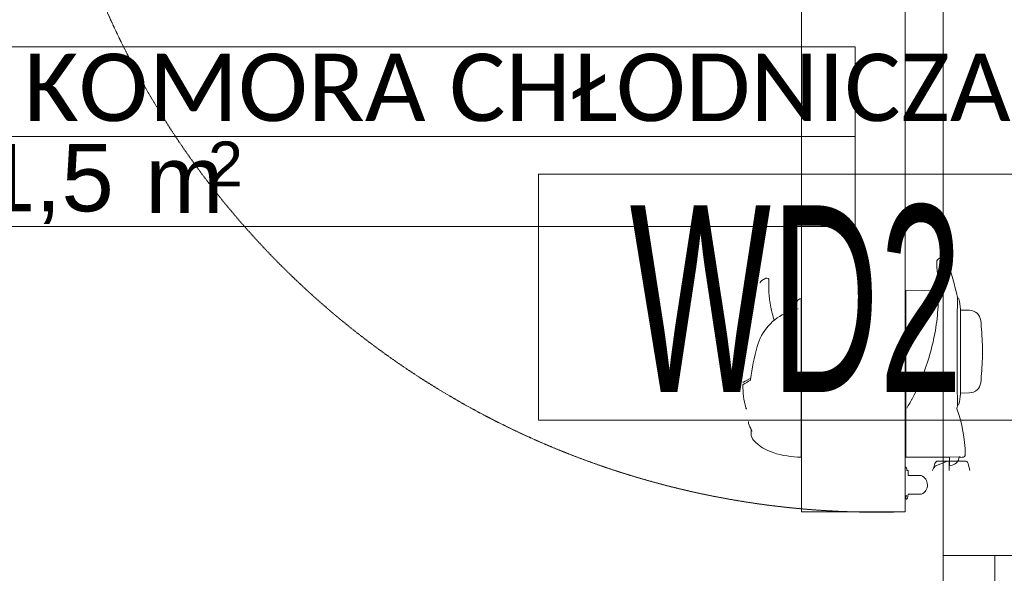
# Model space of a CAD drawing. Header units: centimetres. Extents: x -9388 to 91680, y -1419244 to 50347.
# Tile 100 of 183: x 43919 to 44868, y -709816 to -709282. Entities that reach past the tile are written whole.
import ezdxf
from ezdxf.enums import TextEntityAlignment as Align

# ---------------------------------------------------------------- set-up
doc = ezdxf.new("R2010")
doc.units = ezdxf.units.CM
doc.linetypes.add('DASHED', pattern=[0.75, 0.5, -0.25])
doc.layers.add('! Strefy Powierzchnie', color=7, linetype='Continuous')
for name, color, linetype, lineweight in [('Metryczki pomieszczeń ArchiCADa_Nr_pióra__6', 7, 'Continuous', 13), ('Q_ks_opis_pion', 3, 'Continuous', 13), ('Q_podkład', 8, 'Continuous', 9), ('Q_strzałki', 3, 'Continuous', 13), ('Wnętrze - umeblowanie_Nr_pióra__101', 7, 'Continuous', 5), ('Ściany wewnętrzne_Nr_pióra__1', 7, 'Continuous', 13)]:
    doc.layers.add(name, color=color, linetype=linetype, lineweight=lineweight)
doc.styles.add('ARIAL', font='ARIALN.TTF', dxfattribs={"width": 0.9, "height": 0.002})
doc.styles.add('GENERATED_STYLE_1', font='calibri.ttf')
doc.styles.add('GENERATED_STYLE_2', font='arial.ttf')

# ---------------------------------------------------------------- blocks, each defined once
blk = doc.blocks.new('KOMORA CHŁODNICZA_07_8', base_point=(42502.57, -710996.55))
at = {"layer": 'Metryczki pomieszczeń ArchiCADa_Nr_pióra__6', "linetype": 'Continuous'}
for p, q in [((42040.9, -710813.24), (42999.11, -711010.08)), ((42981.67, -711094.97), (42023.46, -710898.13)), ((42023.46, -710898.13), (42981.67, -711094.97)), ((42964.23, -711179.87), (42006.02, -710983.03)), ((42999.11, -711010.08), (42981.67, -711094.97)), ((42981.67, -711094.97), (42964.23, -711179.87))]:
    blk.add_line(p, q, dxfattribs=at)
at = {"layer": 'Metryczki pomieszczeń ArchiCADa_Nr_pióra__6'}
for tag, height, style, p in [('ROOM_NAME', 65, 'GENERATED_STYLE_1', (42089.87, -710830.24)), ('ROOM_AREA', 65, 'GENERATED_STYLE_2', (42072.44, -710915.53)), ('DUMMY_385', 65, 'GENERATED_STYLE_2', (42284.67, -710960.82)), ('DUMMY_386', 43.33, 'GENERATED_STYLE_2', (42369.56, -710974.12))]:
    blk.add_attdef(tag, text='', height=height, rotation=348.3916, dxfattribs=dict(at, style=style)).set_placement(p, align=Align.TOP_LEFT)
blk = doc.blocks.new('PAB.01_RZUT PRZYZIEMIA')
at = {"layer": '! Strefy Powierzchnie', "color": 8, "linetype": 'Continuous', "lineweight": 0, "flags": 128}
blk.add_lwpolyline([(43709, -710284.28), (44809, -710284.28), (44809, -708884.28), (43709, -708884.28)], close=True, dxfattribs=at)
at = {"layer": 'Wnętrze - umeblowanie_Nr_pióra__101', "color": 8, "linetype": 'Continuous'}
for p, q in [((44803.03, -709515.62), (44803.07, -709515.22)), ((44803.03, -709515.62), (44803.07, -709515.22)), ((44803.07, -709515.22), (44803.12, -709514.83)), ((44803.07, -709515.22), (44803.12, -709514.83)), ((44803.12, -709514.83), (44803.19, -709514.47)), ((44803.12, -709514.83), (44803.19, -709514.47)), ((44803.19, -709514.47), (44803.28, -709514.15)), ((44803.19, -709514.47), (44803.28, -709514.15)), ((44803.28, -709514.15), (44803.38, -709513.93)), ((44803.28, -709514.15), (44803.38, -709513.93)), ((44803.38, -709513.93), (44803.48, -709513.74)), ((44803.38, -709513.93), (44803.48, -709513.74)), ((44803.48, -709513.74), (44803.61, -709513.58)), ((44803.48, -709513.74), (44803.61, -709513.58)), ((44803.61, -709513.58), (44803.66, -709513.52)), ((44803.61, -709513.58), (44803.66, -709513.52)), ((44803.66, -709513.52), (44803.89, -709513.32)), ((44803.66, -709513.52), (44803.89, -709513.32)), ((44803.89, -709513.32), (44804.16, -709513.08)), ((44803.89, -709513.32), (44804.16, -709513.08)), ((44804.16, -709513.08), (44804.4, -709512.88)), ((44804.16, -709513.08), (44804.4, -709512.88)), ((44804.4, -709512.88), (44804.59, -709512.71)), ((44804.4, -709512.88), (44804.59, -709512.71)), ((44804.59, -709512.71), (44804.75, -709512.57)), ((44804.59, -709512.71), (44804.75, -709512.57)), ((44804.75, -709512.57), (44804.88, -709512.46)), ((44804.75, -709512.57), (44804.88, -709512.46)), ((44804.88, -709512.46), (44804.97, -709512.38)), ((44804.88, -709512.46), (44804.97, -709512.38)), ((44804.97, -709512.38), (44805.02, -709512.33)), ((44804.97, -709512.38), (44805.02, -709512.33)), ((44805.02, -709512.33), (44805.04, -709512.32)), ((44805.02, -709512.33), (44805.04, -709512.32)), ((44805.7, -709512.07), (44809.68, -709512.07)), ((44805.7, -709512.07), (44809.68, -709512.07)), ((44802.99, -709516.54), (44803.01, -709516.07)), ((44802.99, -709516.54), (44803.01, -709516.07)), ((44802.99, -709517.05), (44802.99, -709516.54)), ((44802.99, -709517.05), (44802.99, -709516.54)), ((44802.99, -709517.6), (44802.99, -709517.05)), ((44802.99, -709517.6), (44802.99, -709517.05)), ((44803.01, -709518.18), (44802.99, -709517.6)), ((44803.01, -709518.18), (44802.99, -709517.6)), ((44803.01, -709516.07), (44803.03, -709515.62)), ((44803.01, -709516.07), (44803.03, -709515.62)), ((44803.03, -709518.8), (44803.01, -709518.18)), ((44803.03, -709518.8), (44803.01, -709518.18)), ((44803.06, -709519.46), (44803.03, -709518.8)), ((44803.06, -709519.46), (44803.03, -709518.8)), ((44803.09, -709520.16), (44803.06, -709519.46)), ((44803.09, -709520.16), (44803.06, -709519.46)), ((44803.14, -709520.89), (44803.09, -709520.16)), ((44803.14, -709520.89), (44803.09, -709520.16)), ((44803.19, -709521.66), (44803.14, -709520.89)), ((44803.19, -709521.66), (44803.14, -709520.89)), ((44803.25, -709522.45), (44803.19, -709521.66)), ((44803.25, -709522.45), (44803.19, -709521.66)), ((44803.31, -709523.28), (44803.25, -709522.45)), ((44803.31, -709523.28), (44803.25, -709522.45)), ((44803.38, -709524.13), (44803.31, -709523.28)), ((44803.38, -709524.13), (44803.31, -709523.28)), ((44803.45, -709525), (44803.38, -709524.13)), ((44803.45, -709525), (44803.38, -709524.13)), ((44803.54, -709525.91), (44803.45, -709525)), ((44803.54, -709525.91), (44803.45, -709525)), ((44634.38, -709533.55), (44638.23, -709531.33)), ((44634.38, -709533.55), (44638.23, -709531.33)), ((44803.62, -709526.84), (44803.54, -709525.91)), ((44803.62, -709526.84), (44803.54, -709525.91)), ((44803.71, -709527.7), (44803.62, -709526.84)), ((44803.71, -709527.7), (44803.62, -709526.84)), ((44803.73, -709527.94), (44803.71, -709527.7)), ((44803.73, -709527.94), (44803.71, -709527.7)), ((44803.97, -709530.72), (44803.73, -709527.94)), ((44803.97, -709530.72), (44803.73, -709527.94)), ((44804.18, -709533.5), (44803.97, -709530.72)), ((44804.18, -709533.5), (44803.97, -709530.72)), ((44804.35, -709536.28), (44804.18, -709533.5)), ((44804.35, -709536.28), (44804.18, -709533.5)), ((44773.02, -709543.07), (44804.58, -709542.79)), ((44773.02, -709543.07), (44804.58, -709542.79)), ((44773.02, -709703.97), (44773.02, -709543.07)), ((44773.02, -709703.97), (44773.02, -709543.07)), ((44804.47, -709539.08), (44804.35, -709536.28)), ((44804.47, -709539.08), (44804.35, -709536.28)), ((44804.56, -709541.88), (44804.47, -709539.08)), ((44804.56, -709541.88), (44804.47, -709539.08)), ((44804.61, -709544.69), (44804.56, -709541.88)), ((44804.61, -709544.69), (44804.56, -709541.88)), ((44672.32, -709550.97), (44671.12, -709551.24)), ((44672.32, -709550.97), (44671.12, -709551.24)), ((44672.32, -709703.97), (44672.32, -709550.97)), ((44672.32, -709703.97), (44672.32, -709550.97)), ((44804.4, -709556.01), (44804.51, -709553.17)), ((44804.4, -709556.01), (44804.51, -709553.17)), ((44804.51, -709553.17), (44804.58, -709550.34)), ((44804.51, -709553.17), (44804.58, -709550.34)), ((44804.58, -709550.34), (44804.61, -709547.51)), ((44804.58, -709550.34), (44804.61, -709547.51)), ((44804.61, -709547.51), (44804.61, -709544.69)), ((44804.61, -709547.51), (44804.61, -709544.69)), ((44822.94, -709552.94), (44822.92, -709554.01)), ((44822.94, -709552.94), (44822.92, -709554.01)), ((44822.96, -709552.02), (44822.94, -709552.94)), ((44822.96, -709552.02), (44822.94, -709552.94)), ((44822.97, -709551.25), (44822.96, -709552.02)), ((44822.97, -709551.25), (44822.96, -709552.02)), ((44822.98, -709550.65), (44822.97, -709551.25)), ((44822.98, -709550.65), (44822.97, -709551.25)), ((44822.99, -709550.21), (44822.98, -709550.65)), ((44822.99, -709550.21), (44822.98, -709550.65)), ((44823, -709549.94), (44822.99, -709550.21)), ((44823, -709549.94), (44822.99, -709550.21)), ((44822.99, -709550.27), (44823.21, -709550.27)), ((44822.99, -709550.27), (44823.21, -709550.27)), ((44823, -709549.82), (44823, -709549.83)), ((44823, -709549.82), (44823, -709549.83)), ((44823, -709549.83), (44823, -709549.94)), ((44823, -709549.83), (44823, -709549.94)), ((44666.85, -709561.41), (44668.08, -709554.44)), ((44666.85, -709561.41), (44668.08, -709554.44)), ((44672.52, -709554.67), (44672.32, -709554.78)), ((44672.52, -709554.67), (44672.32, -709554.78)), ((44672.52, -709698.97), (44672.52, -709554.67)), ((44672.52, -709698.97), (44672.52, -709554.67)), ((44803.83, -709564.54), (44804.06, -709561.69)), ((44803.83, -709564.54), (44804.06, -709561.69)), ((44804.06, -709561.69), (44804.25, -709558.85)), ((44804.06, -709561.69), (44804.25, -709558.85)), ((44804.25, -709558.85), (44804.4, -709556.01)), ((44804.25, -709558.85), (44804.4, -709556.01)), ((44822.8, -709561.58), (44822.77, -709563.5)), ((44822.8, -709561.58), (44822.77, -709563.5)), ((44822.83, -709559.79), (44822.8, -709561.58)), ((44822.83, -709559.79), (44822.8, -709561.58)), ((44822.85, -709558.13), (44822.83, -709559.79)), ((44822.85, -709558.13), (44822.83, -709559.79)), ((44822.88, -709556.6), (44822.85, -709558.13)), ((44822.88, -709556.6), (44822.85, -709558.13)), ((44822.9, -709555.23), (44822.88, -709556.6)), ((44822.9, -709555.23), (44822.88, -709556.6)), ((44822.92, -709554.01), (44822.9, -709555.23)), ((44822.92, -709554.01), (44822.9, -709555.23)), ((44825.76, -709561.07), (44825.76, -709643.07)), ((44825.76, -709561.07), (44825.76, -709643.07)), ((44825.76, -709562.08), (44834.59, -709562.23)), ((44825.76, -709562.08), (44834.59, -709562.23)), ((44802.91, -709573.09), (44803.26, -709570.23)), ((44802.91, -709573.09), (44803.26, -709570.23)), ((44803.26, -709570.23), (44803.57, -709567.38)), ((44803.26, -709570.23), (44803.57, -709567.38)), ((44803.57, -709567.38), (44803.83, -709564.54)), ((44803.57, -709567.38), (44803.83, -709564.54)), ((44822.66, -709572.33), (44822.64, -709574.79)), ((44822.66, -709572.33), (44822.64, -709574.79)), ((44822.69, -709569.95), (44822.66, -709572.33)), ((44822.69, -709569.95), (44822.66, -709572.33)), ((44822.72, -709567.69), (44822.69, -709569.95)), ((44822.72, -709567.69), (44822.69, -709569.95)), ((44822.74, -709565.53), (44822.72, -709567.69)), ((44822.74, -709565.53), (44822.72, -709567.69)), ((44822.77, -709563.5), (44822.74, -709565.53)), ((44822.77, -709563.5), (44822.74, -709565.53)), ((44801.13, -709584.52), (44801.63, -709581.67)), ((44801.13, -709584.52), (44801.63, -709581.67)), ((44801.63, -709581.67), (44802.1, -709578.8)), ((44801.63, -709581.67), (44802.1, -709578.8)), ((44802.1, -709578.8), (44802.52, -709575.94)), ((44802.1, -709578.8), (44802.52, -709575.94)), ((44802.52, -709575.94), (44802.91, -709573.09)), ((44802.52, -709575.94), (44802.91, -709573.09)), ((44822.59, -709579.96), (44822.57, -709582.64)), ((44822.59, -709579.96), (44822.57, -709582.64)), ((44822.61, -709577.34), (44822.59, -709579.96)), ((44822.61, -709577.34), (44822.59, -709579.96)), ((44822.64, -709574.79), (44822.61, -709577.34)), ((44822.64, -709574.79), (44822.61, -709577.34)), ((44799.37, -709593.12), (44799.99, -709590.25)), ((44799.37, -709593.12), (44799.99, -709590.25)), ((44799.99, -709590.25), (44800.58, -709587.38)), ((44799.99, -709590.25), (44800.58, -709587.38)), ((44800.58, -709587.38), (44801.13, -709584.52)), ((44800.58, -709587.38), (44801.13, -709584.52)), ((44822.53, -709591.08), (44822.52, -709593.96)), ((44822.53, -709591.08), (44822.52, -709593.96)), ((44822.54, -709588.22), (44822.53, -709591.08)), ((44822.54, -709588.22), (44822.53, -709591.08)), ((44822.55, -709585.4), (44822.54, -709588.22)), ((44822.55, -709585.4), (44822.54, -709588.22)), ((44822.57, -709582.64), (44822.55, -709585.4)), ((44822.57, -709582.64), (44822.55, -709585.4)), ((44797.25, -709601.71), (44798, -709598.85)), ((44797.25, -709601.71), (44798, -709598.85)), ((44798, -709598.85), (44798.7, -709595.98)), ((44798, -709598.85), (44798.7, -709595.98)), ((44798.7, -709595.98), (44799.37, -709593.12)), ((44798.7, -709595.98), (44799.37, -709593.12)), ((44822.51, -709599.79), (44822.5, -709602.73)), ((44822.51, -709599.79), (44822.5, -709602.73)), ((44822.52, -709593.96), (44822.51, -709596.87)), ((44822.52, -709593.96), (44822.51, -709596.87)), ((44822.51, -709596.87), (44822.51, -709599.79)), ((44822.51, -709596.87), (44822.51, -709599.79)), ((44846.94, -709608.52), (44846.94, -709595.61)), ((44846.94, -709608.52), (44846.94, -709595.61)), ((44793.87, -709613.1), (44794.77, -709610.26)), ((44793.87, -709613.1), (44794.77, -709610.26)), ((44794.77, -709610.26), (44795.64, -709607.42)), ((44794.77, -709610.26), (44795.64, -709607.42)), ((44795.64, -709607.42), (44796.46, -709604.57)), ((44795.64, -709607.42), (44796.46, -709604.57)), ((44796.46, -709604.57), (44797.25, -709601.71)), ((44796.46, -709604.57), (44797.25, -709601.71)), ((44822.5, -709602.73), (44822.51, -709605.67)), ((44822.5, -709602.73), (44822.51, -709605.67)), ((44822.51, -709605.67), (44822.51, -709608.6)), ((44822.51, -709605.67), (44822.51, -709608.6)), ((44822.51, -709608.6), (44822.52, -709611.5)), ((44822.51, -709608.6), (44822.52, -709611.5)), ((44790.91, -709621.57), (44791.94, -709618.76)), ((44790.91, -709621.57), (44791.94, -709618.76)), ((44791.94, -709618.76), (44792.92, -709615.93)), ((44791.94, -709618.76), (44792.92, -709615.93)), ((44792.92, -709615.93), (44793.87, -709613.1)), ((44792.92, -709615.93), (44793.87, -709613.1)), ((44822.52, -709611.5), (44822.53, -709614.37)), ((44822.52, -709611.5), (44822.53, -709614.37)), ((44822.53, -709614.37), (44822.55, -709617.19)), ((44822.53, -709614.37), (44822.55, -709617.19)), ((44822.55, -709617.19), (44822.56, -709619.98)), ((44822.55, -709617.19), (44822.56, -709619.98)), ((44618.29, -709630.76), (44623.66, -709627.66)), ((44618.29, -709630.76), (44623.66, -709627.66)), ((44787.61, -709629.95), (44788.75, -709627.17)), ((44787.61, -709629.95), (44788.75, -709627.17)), ((44788.75, -709627.17), (44789.85, -709624.38)), ((44788.75, -709627.17), (44789.85, -709624.38)), ((44789.85, -709624.38), (44790.91, -709621.57)), ((44789.85, -709624.38), (44790.91, -709621.57)), ((44822.56, -709619.98), (44822.58, -709622.71)), ((44822.56, -709619.98), (44822.58, -709622.71)), ((44822.58, -709622.71), (44822.6, -709625.38)), ((44822.58, -709622.71), (44822.6, -709625.38)), ((44822.6, -709625.38), (44822.63, -709627.97)), ((44822.6, -709625.38), (44822.63, -709627.97)), ((44822.63, -709627.97), (44822.65, -709630.48)), ((44822.63, -709627.97), (44822.65, -709630.48)), ((44616.79, -709631.63), (44618.29, -709630.76)), ((44616.79, -709631.63), (44618.29, -709630.76)), ((44782.65, -709640.97), (44783.95, -709638.23)), ((44782.65, -709640.97), (44783.95, -709638.23)), ((44783.95, -709638.23), (44785.21, -709635.48)), ((44783.95, -709638.23), (44785.21, -709635.48)), ((44785.21, -709635.48), (44786.43, -709632.73)), ((44785.21, -709635.48), (44786.43, -709632.73)), ((44786.43, -709632.73), (44787.61, -709629.95)), ((44786.43, -709632.73), (44787.61, -709629.95)), ((44822.65, -709630.48), (44822.67, -709632.75)), ((44822.65, -709630.48), (44822.67, -709632.75)), ((44822.67, -709632.75), (44822.7, -709634.93)), ((44822.67, -709632.75), (44822.7, -709634.93)), ((44822.7, -709634.93), (44822.72, -709637.03)), ((44822.7, -709634.93), (44822.72, -709637.03)), ((44822.72, -709637.03), (44822.75, -709639.02)), ((44822.72, -709637.03), (44822.75, -709639.02)), ((44778.78, -709648.62), (44778.98, -709648.23)), ((44778.78, -709648.62), (44778.98, -709648.23)), ((44778.98, -709648.23), (44779.93, -709646.41)), ((44778.98, -709648.23), (44779.93, -709646.41)), ((44779.93, -709646.41), (44781.31, -709643.7)), ((44779.93, -709646.41), (44781.31, -709643.7)), ((44781.31, -709643.7), (44782.65, -709640.97)), ((44781.31, -709643.7), (44782.65, -709640.97)), ((44822.75, -709639.02), (44822.78, -709641.03)), ((44822.75, -709639.02), (44822.78, -709641.03)), ((44822.78, -709641.03), (44822.81, -709642.93)), ((44822.78, -709641.03), (44822.81, -709642.93)), ((44822.81, -709642.93), (44822.83, -709644.69)), ((44822.81, -709642.93), (44822.83, -709644.69)), ((44822.83, -709644.69), (44822.86, -709646.33)), ((44822.83, -709644.69), (44822.86, -709646.33)), ((44822.86, -709646.33), (44822.88, -709647.82)), ((44822.86, -709646.33), (44822.88, -709647.82)), ((44822.88, -709647.82), (44822.9, -709649.16)), ((44822.88, -709647.82), (44822.9, -709649.16)), ((44834.59, -709641.9), (44825.76, -709642.05)), ((44834.59, -709641.9), (44825.76, -709642.05)), ((44774.78, -709655.36), (44774.12, -709656.56)), ((44774.78, -709655.36), (44774.12, -709656.56)), ((44775.46, -709654.18), (44774.78, -709655.36)), ((44775.46, -709654.18), (44774.78, -709655.36)), ((44776.37, -709652.65), (44775.46, -709654.18)), ((44776.37, -709652.65), (44775.46, -709654.18)), ((44777.28, -709651.15), (44776.37, -709652.65)), ((44777.28, -709651.15), (44776.37, -709652.65)), ((44777.28, -709651.15), (44778.34, -709649.38)), ((44777.28, -709651.15), (44778.34, -709649.38)), ((44778.34, -709649.38), (44778.44, -709649.2)), ((44778.34, -709649.38), (44778.44, -709649.2)), ((44778.44, -709649.2), (44778.78, -709648.62)), ((44778.44, -709649.2), (44778.78, -709648.62)), ((44822.9, -709649.16), (44822.93, -709650.35)), ((44822.9, -709649.16), (44822.93, -709650.35)), ((44822.93, -709650.35), (44822.94, -709651.4)), ((44822.93, -709650.35), (44822.94, -709651.4)), ((44822.94, -709651.4), (44822.96, -709652.28)), ((44822.94, -709651.4), (44822.96, -709652.28)), ((44822.96, -709652.28), (44822.97, -709653.02)), ((44822.96, -709652.28), (44822.97, -709653.02)), ((44822.97, -709653.02), (44822.98, -709653.59)), ((44822.97, -709653.02), (44822.98, -709653.59)), ((44822.98, -709653.59), (44822.99, -709653.99)), ((44822.98, -709653.59), (44822.99, -709653.99)), ((44823.21, -709653.87), (44822.99, -709653.87)), ((44823.21, -709653.87), (44822.99, -709653.87)), ((44822.99, -709653.99), (44823, -709654.23)), ((44822.99, -709653.99), (44823, -709654.23)), ((44823, -709654.23), (44823, -709654.31)), ((44823, -709654.23), (44823, -709654.31)), ((44624.02, -709681.22), (44624.02, -709677.01)), ((44624.02, -709681.22), (44624.02, -709677.01)), ((44672.52, -709698.97), (44672.32, -709698.96)), ((44672.52, -709698.97), (44672.32, -709698.96)), ((44773.02, -709703.83), (44824.57, -709703.56)), ((44773.02, -709703.83), (44824.57, -709703.56)), ((44814.52, -709703.97), (44773.02, -709703.97)), ((44814.52, -709703.97), (44773.02, -709703.97)), ((44814.52, -709703.97), (44814.52, -709703.61)), ((44814.52, -709703.97), (44814.52, -709703.61)), ((44815.12, -709710.82), (44815.12, -709703.61)), ((44815.12, -709710.82), (44815.12, -709703.61)), ((44824.74, -709703.56), (44824.57, -709703.56)), ((44824.74, -709703.56), (44824.57, -709703.56)), ((44825.05, -709703.56), (44824.74, -709703.56)), ((44825.05, -709703.56), (44824.74, -709703.56)), ((44825.3, -709703.57), (44825.05, -709703.56)), ((44825.3, -709703.57), (44825.05, -709703.56)), ((44825.46, -709703.59), (44825.3, -709703.57)), ((44825.46, -709703.59), (44825.3, -709703.57)), ((44825.52, -709703.61), (44825.46, -709703.59)), ((44825.52, -709703.61), (44825.46, -709703.59)), ((44825.52, -709704.11), (44825.52, -709703.61)), ((44825.52, -709704.11), (44825.52, -709703.61)), ((44827.51, -709704.09), (44825.52, -709704.11)), ((44827.51, -709704.09), (44825.52, -709704.11)), ((44801.22, -709709.99), (44800.14, -709714.01)), ((44801.22, -709709.99), (44800.14, -709714.01)), ((44812.4, -709708.08), (44802.17, -709712.43)), ((44812.4, -709708.08), (44802.17, -709712.43)), ((44804.11, -709707.77), (44815.12, -709707.77)), ((44804.11, -709707.77), (44815.12, -709707.77)), ((44815.02, -709716.77), (44815.02, -709708.27)), ((44815.02, -709716.77), (44815.02, -709708.27)), ((44815.12, -709707.77), (44823.36, -709707.77)), ((44815.12, -709707.77), (44823.36, -709707.77)), ((44823.36, -709707.77), (44830.18, -709707.77)), ((44823.36, -709707.77), (44830.18, -709707.77)), ((44831.22, -709707.95), (44831.33, -709707.95)), ((44831.22, -709707.95), (44831.33, -709707.95)), ((44833.2, -709709.99), (44835.02, -709716.77)), ((44833.2, -709709.99), (44835.02, -709716.77)), ((44799.29, -709715.74), (44799.02, -709716.77)), ((44799.29, -709715.74), (44799.02, -709716.77))]:
    blk.add_line(p, q, dxfattribs=at)
at = {"layer": 'Wnętrze - umeblowanie_Nr_pióra__101', "color": 8, "linetype": 'Continuous', "flags": 128}
for points in [[(44771.72, -708976.77, -0.414214), (44772.52, -708977.57), (44772.52, -709755.97, -0.414214), (44771.72, -709756.77), (44673.26, -709756.77, -0.414814), (44672.52, -709756.02), (44672.52, -708977.62, -0.414814), (44673.26, -708976.77)], [(44774.52, -709716.67), (44774.02, -709716.67), (44774.02, -709715.67, 0.175422), (44773.32, -709713.74, 0.244753), (44773.14, -709713.67), (44772.77, -709713.67, 0.414214), (44772.52, -709713.92), (44772.52, -709741.42, 0.414214), (44772.77, -709741.67), (44773.14, -709741.67, 0.200685), (44773.32, -709741.59), (44773.67, -709741.07), (44772.98, -709744.23), (44773.47, -709744.34, 0.414214), (44774.66, -709743.57), (44775.52, -709739.67), (44788.3, -709739.67, 0.649069), (44788.02, -709721.67), (44775.52, -709721.67), (44775.52, -709717.67, 0.414214)], [(44774.52, -709716.67), (44774.02, -709716.67), (44774.02, -709715.67, 0.175422), (44773.32, -709713.74, 0.244753), (44773.14, -709713.67), (44772.77, -709713.67, 0.414214), (44772.52, -709713.92), (44772.52, -709741.42, 0.414214), (44772.77, -709741.67), (44773.14, -709741.67, 0.200685), (44773.32, -709741.59), (44773.67, -709741.07), (44772.98, -709744.23), (44773.47, -709744.34, 0.414214), (44774.66, -709743.57), (44775.52, -709739.67), (44788.3, -709739.67, 0.649069), (44788.02, -709721.67), (44775.52, -709721.67), (44775.52, -709717.67, 0.414214)]]:
    blk.add_lwpolyline(points, format="xyb", close=True, dxfattribs=at)
for points in [[(44632.56, -709535.85), (44632.62, -709535.66), (44632.73, -709535.39), (44632.85, -709535.15), (44632.97, -709534.93), (44633.12, -709534.71), (44633.27, -709534.51), (44633.46, -709534.29), (44633.68, -709534.07), (44633.89, -709533.89), (44634.13, -709533.72), (44634.38, -709533.55)], [(44632.56, -709535.85), (44632.62, -709535.66), (44632.73, -709535.39), (44632.85, -709535.15), (44632.97, -709534.93), (44633.12, -709534.71), (44633.27, -709534.51), (44633.46, -709534.29), (44633.68, -709534.07), (44633.89, -709533.89), (44634.13, -709533.72), (44634.38, -709533.55)], [(44646.35, -709571.76), (44645.99, -709570.7), (44645.42, -709568.9), (44644.84, -709566.92), (44644.28, -709564.88), (44643.7, -709562.53), (44643.33, -709560.89), (44642.96, -709559.13), (44642.6, -709557.23), (44642.3, -709555.5), (44642.03, -709553.69), (44641.77, -709551.73), (44641.6, -709550.29), (44641.5, -709549.34)], [(44646.35, -709571.76), (44645.99, -709570.7), (44645.42, -709568.9), (44644.84, -709566.92), (44644.28, -709564.88), (44643.7, -709562.53), (44643.33, -709560.89), (44642.96, -709559.13), (44642.6, -709557.23), (44642.3, -709555.5), (44642.03, -709553.69), (44641.77, -709551.73), (44641.6, -709550.29), (44641.5, -709549.34)], [(44623.31, -709629.81), (44623.33, -709629.79), (44623.34, -709629.75), (44623.35, -709629.72), (44623.37, -709629.63), (44623.4, -709629.53), (44623.44, -709629.28), (44623.49, -709629)], [(44623.31, -709629.81), (44623.33, -709629.79), (44623.34, -709629.75), (44623.35, -709629.72), (44623.37, -709629.63), (44623.4, -709629.53), (44623.44, -709629.28), (44623.49, -709629)], [(44619.93, -709657.45), (44619.72, -709657.34), (44619.54, -709657.22), (44619.37, -709657.08), (44619.21, -709656.94), (44619.08, -709656.78), (44618.97, -709656.61), (44618.88, -709656.43), (44618.82, -709656.24)], [(44619.93, -709657.45), (44619.72, -709657.34), (44619.54, -709657.22), (44619.37, -709657.08), (44619.21, -709656.94), (44619.08, -709656.78), (44618.97, -709656.61), (44618.88, -709656.43), (44618.82, -709656.24)]]:
    blk.add_lwpolyline(points, dxfattribs=at)
at = {"layer": 'Wnętrze - umeblowanie_Nr_pióra__101', "color": 8, "linetype": 'DASHED'}
blk.add_arc((44745, -708945.77), 811.25, 178.57469, 271.53696, dxfattribs=at)
blk.add_arc((44745, -708945.77), 811.25, 178.57469, 271.53696, dxfattribs=at)
at = {"layer": 'Wnętrze - umeblowanie_Nr_pióra__101', "color": 8, "linetype": 'Continuous'}
for centre, radius, start, end in [((44804.38, -709514.2), 0.994, 131.71563, 136.83776), ((44804.38, -709514.2), 0.994, 131.71563, 136.83776), ((44805.7, -709513.07), 1, 112.56126, 131.44038), ((44805.7, -709513.07), 1, 112.56126, 131.44038), ((44805.7, -709513.07), 1, 90, 112.56126), ((44805.7, -709513.07), 1, 90, 112.56126), ((44809.69, -709515.07), 3, 20.61429, 90.07531), ((44809.69, -709515.07), 3, 20.61429, 90.07531), ((44578.52, -709602.07), 250, 12.05829, 20.62346), ((44578.52, -709602.07), 250, 12.05829, 20.62346), ((44639.23, -709533.07), 2, 353.3009, 119.95416), ((44639.23, -709533.07), 2, 353.3009, 119.95416), ((44741.04, -709539.57), 100.01, 176.40982, 185.61022), ((44741.04, -709539.57), 100.01, 176.40982, 185.61022), ((44672.02, -709555.14), 4, 103.01996, 170.15844), ((44672.02, -709555.14), 4, 103.01996, 170.15844), ((44823.21, -709551.47), 1.2, 9.12205, 90), ((44823.21, -709551.47), 1.2, 9.12205, 90), ((44575.58, -709591.23), 252, 6.88782, 9.12205), ((44575.58, -709591.23), 252, 6.88782, 9.12205), ((44685.86, -709627.6), 68.86, 103.85154, 112.83096), ((44685.86, -709627.6), 68.86, 103.85154, 112.83096), ((44825.26, -709561.07), 0.5, 360, 6.88782), ((44825.26, -709561.07), 0.5, 360, 6.88782), ((44834.4, -709573.23), 11, 6.4294, 89), ((44834.4, -709573.23), 11, 6.4294, 89), ((44678.18, -709610.64), 50.25, 112.26116, 164.29276), ((44678.18, -709610.64), 50.25, 112.26116, 164.29276), ((44578.52, -709602.07), 268.5, 1.37753, 6.4294), ((44578.52, -709602.07), 268.5, 1.37753, 6.4294), ((44853.52, -709657.87), 231.84, 164.78601, 172.84551), ((44853.52, -709657.87), 231.84, 164.78601, 172.84551), ((44578.52, -709602.07), 268.5, 353.57059, 358.62246), ((44578.52, -709602.07), 268.5, 353.57059, 358.62246), ((44616.52, -709634.26), 0.5, 120.00445, 180.18217), ((44616.52, -709634.26), 0.5, 120.00445, 180.18217), ((44706.02, -709633.97), 90, 180.18454, 194.3275), ((44706.02, -709633.97), 90, 180.18454, 194.3275), ((44616.54, -709631.2), 0.5, 179.45092, 300), ((44616.54, -709631.2), 0.5, 179.45092, 300), ((44239.32, -708972.77), 760.97, 299.69252, 300.30745), ((44239.32, -708972.77), 760.97, 299.69252, 300.30745), ((44834.4, -709630.9), 11, 271, 353.57059), ((44834.4, -709630.9), 11, 271, 353.57059), ((44575.58, -709612.9), 252, 350.87794, 353.11217), ((44575.58, -709612.9), 252, 350.87794, 353.11217), ((44825.26, -709643.07), 0.5, 353.11217, 360), ((44825.26, -709643.07), 0.5, 353.11217, 360), ((44823.43, -709657), 1, 167.16232, 199.19666), ((44823.43, -709657), 1, 167.16232, 199.19666), ((44578.52, -709602.07), 250, 347.35791, 347.93975), ((44578.52, -709602.07), 250, 347.35791, 347.93975), ((44690.52, -709704.07), 140, 1.24448, 19.49812), ((44690.52, -709704.07), 140, 1.24448, 19.49812), ((44823.21, -709652.67), 1.2, 270, 350.87794), ((44823.21, -709652.67), 1.2, 270, 350.87794), ((44638.91, -709667.41), 17.7, 187.286, 210.16019), ((44638.91, -709667.41), 17.7, 187.286, 210.16019), ((44691.84, -709637.16), 78.66, 209.83997, 211.9601), ((44691.84, -709637.16), 78.66, 209.83997, 211.9601), ((44633.03, -709681.47), 9.02, 178.52046, 223.32374), ((44633.03, -709681.47), 9.02, 178.52046, 223.32374), ((44659.2, -709656.77), 45, 223.34684, 252), ((44659.2, -709656.77), 45, 223.34684, 252), ((44673.1, -709613.98), 90, 252, 269.49999), ((44673.1, -709613.98), 90, 252, 269.49999), ((44816.12, -709703.32), 8.5, 270, 358.37737), ((44816.12, -709703.32), 8.5, 270, 358.37737), ((44827.48, -709701.09), 3, 270.5, 1.24448), ((44827.48, -709701.09), 3, 270.5, 1.24448), ((44804.12, -709717.03), 5, 113, 165), ((44804.12, -709717.03), 5, 113, 165), ((44804.11, -709710.77), 3, 90, 165), ((44804.11, -709710.77), 3, 90, 165), ((44813.97, -709711.77), 4, 90, 113), ((44813.97, -709711.77), 4, 90, 113), ((44814.52, -709708.27), 0.5, 360, 90), ((44814.52, -709708.27), 0.5, 360, 90), ((44816.12, -709710.82), 1, 180, 270), ((44816.12, -709710.82), 1, 180, 270), ((44830.18, -709710.83), 3.07, 70.12563, 90.00958), ((44830.18, -709710.83), 3.07, 70.12563, 90.00958), ((44830.3, -709710.77), 3, 15, 69.90257), ((44830.3, -709710.77), 3, 15, 69.90257)]:
    blk.add_arc(centre, radius, start, end, dxfattribs=at)
at = {"layer": 'Ściany wewnętrzne_Nr_pióra__1', "color": 8, "linetype": 'Continuous', "flags": 128}
for points in [[(44859, -709098.76), (44859, -708834.28), (45959, -708834.28), (45959, -710334.28), (44859, -710334.28), (44859, -709798.76), (44809, -709798.76), (44809, -710384.28), (46009, -710384.28), (46009, -708784.28), (44809, -708784.28), (44809, -708884.28), (44809, -709098.76)], [(44859, -709098.76), (44909, -709098.76), (44909, -708884.28), (45909, -708884.28), (45909, -710284.28), (44909, -710284.28), (44909, -709798.76), (44859, -709798.76), (44859, -710334.28), (45959, -710334.28), (45959, -708834.28), (44859, -708834.28)]]:
    blk.add_lwpolyline(points, close=True, dxfattribs=at)
at = {"layer": '! Strefy Powierzchnie', "color": 8, "linetype": 'Continuous'}
ref = blk.add_blockref('KOMORA CHŁODNICZA_07_8', (44235.35, -709394.55), dxfattribs=dict(at, rotation=11.60840108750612))
ref.add_attrib('ROOM_NAME', '07 KOMORA CHŁODNICZA', dxfattribs={"layer": 'Metryczki pomieszczeń ArchiCADa_Nr_pióra__6', "color": 7, "height": 65, "rotation": 360, "style": 'GENERATED_STYLE_1'}).set_placement((43797.64, -709314.69), align=Align.TOP_LEFT)
ref.add_attrib('ROOM_AREA', 'P:1,5', dxfattribs={"layer": 'Metryczki pomieszczeń ArchiCADa_Nr_pióra__6', "color": 7, "height": 65, "rotation": 360, "style": 'GENERATED_STYLE_2'}).set_placement((43797.72, -709401.74), align=Align.TOP_LEFT)
ref.add_attrib('DUMMY_385', ' m', dxfattribs={"layer": 'Metryczki pomieszczeń ArchiCADa_Nr_pióra__6', "color": 7, "height": 65, "rotation": 360, "style": 'GENERATED_STYLE_2'}).set_placement((44014.72, -709403.39), align=Align.TOP_LEFT)
ref.add_attrib('DUMMY_386', '2', dxfattribs={"layer": 'Metryczki pomieszczeń ArchiCADa_Nr_pióra__6', "color": 7, "height": 43.33, "rotation": 360, "style": 'GENERATED_STYLE_2'}).set_placement((44100.56, -709399.34), align=Align.TOP_LEFT)
blk = doc.blocks.new('*U457')
at = {"layer": 'Q_strzałki'}
for p, q in [((0.001006, 0.002669), (0.003962, 0.004863)), ((0.002566, 0.001456), (0.003962, 0.004863)), ((-0.001585, -0.000942), (0.001744, 0.002665)), ((0.001006, 0.002669), (0.002252, 0.002663)), ((0.002566, 0.001456), (0.002252, 0.002663)), ((-0.000293, -0.001945), (0.00238, 0.002171)), ((-0.001585, -0.000942), (-0.000473, -0.000843)), ((-0.000293, -0.001945), (-0.000473, -0.000843))]:
    blk.add_line(p, q, dxfattribs=at)

msp = doc.modelspace()

# ---------------------------------------------------------------- block references
at = {"layer": 'Q_podkład'}
msp.add_blockref('PAB.01_RZUT PRZYZIEMIA', (0, 0), dxfattribs=at)

# ---------------------------------------------------------------- next in the draw order: linework, layer by layer
at = {"layer": 'Q_ks_opis_pion', "ltscale": 10}
msp.add_3dface([(44418.99, -709430.81), (44941.49, -709430.81), (44941.49, -709668.31), (44418.99, -709668.31)], dxfattribs=at)

# ---------------------------------------------------------------- next in the draw order: block references
at = {"layer": 'Q_strzałki', "ltscale": 0.1, "extrusion": (0.000246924, 0.000210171, 1), "xscale": -51988.60958037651, "yscale": 51988.60958037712, "zscale": 50000.00000000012, "rotation": 354.8554192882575}
msp.add_blockref('*U457', (45017.89, -709326.7, -137.98), dxfattribs=at)

# ---------------------------------------------------------------- next in the draw order: texts
at = {"layer": 'Q_ks_opis_pion', "style": 'ARIAL', "width": 0.7}
msp.add_text('WD2', height=180, dxfattribs=at).set_placement((44667.32, -709551.01), align=Align.MIDDLE_CENTER)

doc.saveas('drawing.dxf')
